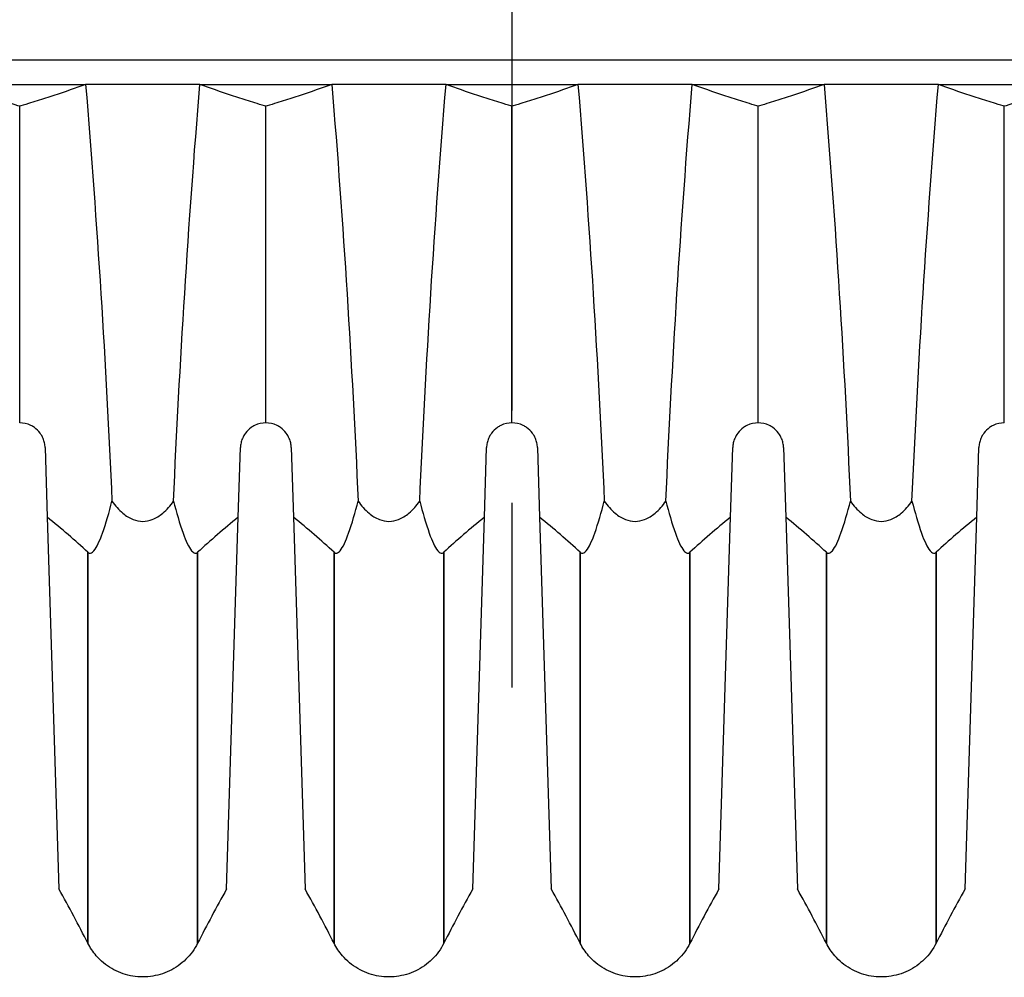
# Model space of a CAD drawing. Header units: millimetres. Extents: x 399 to 6076, y -1991 to 1602.
# Tile 49 of 256: x 4636 to 4652, y -1825 to -1809. Entities that reach past the tile are written whole.
import ezdxf

# ---------------------------------------------------------------- set-up
doc = ezdxf.new("R2010")
doc.units = ezdxf.units.MM
doc.linetypes.add('AM_ISO08W050', pattern=[18, 12, -1.5, 3, -1.5])
for name, color, linetype, lineweight in [('AM_7', 4, 'AM_ISO08W050', 25), ('可見 (ISO)', 7, 'Continuous', 25), ('窄部可見 (ISO)', 7, 'Continuous', 35)]:
    doc.layers.add(name, color=color, linetype=linetype, lineweight=lineweight)

msp = doc.modelspace()

# ---------------------------------------------------------------- linework, layer by layer
at = {"layer": 'AM_7'}
msp.add_line((4644.155, -1731.644), (4644.155, -1821.254), dxfattribs=at)
at = {"layer": '可見 (ISO)'}
for p, q in [((4611.655, -1809.944), (4675.655, -1809.944)), ((4634.776, -1810.344), (4637.227, -1810.344)), ((4639.083, -1810.344), (4637.227, -1810.344)), ((4639.083, -1810.344), (4641.227, -1810.344)), ((4643.083, -1810.344), (4641.227, -1810.344)), ((4643.083, -1810.344), (4645.227, -1810.344)), ((4647.083, -1810.344), (4645.227, -1810.344)), ((4647.083, -1810.344), (4649.227, -1810.344)), ((4651.083, -1810.344), (4649.227, -1810.344)), ((4651.083, -1810.344), (4653.534, -1810.344)), ((4636.155, -1815.844), (4636.155, -1810.7)), ((4640.155, -1815.844), (4640.155, -1810.7)), ((4644.155, -1815.844), (4644.155, -1810.7)), ((4648.155, -1815.844), (4648.155, -1810.7)), ((4652.155, -1815.844), (4652.155, -1810.7)), ((4636.568, -1816.244), (4636.603, -1817.378)), ((4639.707, -1817.378), (4639.742, -1816.244)), ((4640.568, -1816.244), (4640.603, -1817.378)), ((4643.707, -1817.378), (4643.742, -1816.244)), ((4644.568, -1816.244), (4644.603, -1817.378)), ((4647.707, -1817.378), (4647.742, -1816.244)), ((4648.568, -1816.244), (4648.603, -1817.378)), ((4651.707, -1817.378), (4651.742, -1816.244)), ((4636.603, -1817.378), (4636.793, -1823.418)), ((4639.517, -1823.418), (4639.707, -1817.378)), ((4640.603, -1817.378), (4640.793, -1823.418)), ((4643.517, -1823.418), (4643.707, -1817.378)), ((4644.603, -1817.378), (4644.793, -1823.418)), ((4647.517, -1823.418), (4647.707, -1817.378)), ((4648.603, -1817.378), (4648.793, -1823.418)), ((4651.517, -1823.418), (4651.707, -1817.378))]:
    msp.add_line(p, q, dxfattribs=at)
for centre, major_axis, start_param, end_param in [((4614.941, -1821.056), (24.962, -2.231), 0.503, 0.558808), ((4661.369, -1821.056), (24.962, 2.231), 2.582784, 2.638593), ((4618.941, -1821.056), (24.962, -2.231), 0.503, 0.558808), ((4665.369, -1821.056), (24.962, 2.231), 2.582784, 2.638593), ((4622.941, -1821.056), (24.962, -2.231), 0.503, 0.558808), ((4669.369, -1821.056), (24.962, 2.231), 2.582784, 2.638593), ((4626.941, -1821.056), (24.962, -2.231), 0.503, 0.558808), ((4673.369, -1821.056), (24.962, 2.231), 2.582784, 2.638593)]:
    msp.add_ellipse(centre, major_axis=major_axis, ratio=0.420915, start_param=start_param, end_param=end_param, dxfattribs=at)
for points, knots in [([(4636.155, -1810.7), (4636.093, -1810.681), (4635.883, -1810.618), (4635.513, -1810.497), (4635.362, -1810.445), (4635.216, -1810.393)], [0.000001, 0.000001, 0.000001, 0.000001, 0.0373403, 0.0373403, 0.06476276, 0.06476276, 0.06476276, 0.06476276]), ([(4637.227, -1810.344), (4637.063, -1810.405), (4636.891, -1810.465), (4636.623, -1810.554), (4636.531, -1810.584), (4636.392, -1810.628), (4636.345, -1810.642), (4636.251, -1810.671), (4636.165, -1810.697), (4636.155, -1810.7)], [0.000001, 0.000001, 0.000001, 0.000001, 0.1158103, 0.1158103, 0.1736801, 0.1736801, 0.2025589, 0.2025589, 0.2315337, 0.2315337, 0.2315337, 0.2315337]), ([(4637.227, -1810.344), (4637.321, -1811.48), (4637.403, -1812.615), (4637.545, -1814.875), (4637.605, -1816), (4637.655, -1817.118)], [0.000001, 0.000001, 0.000001, 0.000001, 0.3426564, 0.3426564, 0.6852179, 0.6852179, 0.6852179, 0.6852179]), ([(4638.655, -1817.118), (4638.705, -1816), (4638.765, -1814.874), (4638.907, -1812.614), (4638.989, -1811.48), (4639.083, -1810.344)], [0.000001, 0.000001, 0.000001, 0.000001, 0.3426188, 0.3426188, 0.6852542, 0.6852542, 0.6852542, 0.6852542]), ([(4640.155, -1810.7), (4640.145, -1810.697), (4640.06, -1810.671), (4639.965, -1810.642), (4639.918, -1810.628), (4639.779, -1810.584), (4639.688, -1810.554), (4639.419, -1810.465), (4639.247, -1810.405), (4639.083, -1810.344)], [0.000001, 0.000001, 0.000001, 0.000001, 0.00576801, 0.00576801, 0.01151589, 0.01151589, 0.02303401, 0.02303401, 0.04608415, 0.04608415, 0.04608415, 0.04608415]), ([(4641.227, -1810.344), (4641.063, -1810.405), (4640.891, -1810.465), (4640.623, -1810.554), (4640.531, -1810.584), (4640.392, -1810.628), (4640.345, -1810.642), (4640.251, -1810.671), (4640.165, -1810.697), (4640.155, -1810.7)], [0.000001, 0.000001, 0.000001, 0.000001, 0.1158103, 0.1158103, 0.1736801, 0.1736801, 0.2025589, 0.2025589, 0.2315337, 0.2315337, 0.2315337, 0.2315337]), ([(4641.227, -1810.344), (4641.321, -1811.48), (4641.403, -1812.615), (4641.545, -1814.875), (4641.605, -1816), (4641.655, -1817.118)], [0.000001, 0.000001, 0.000001, 0.000001, 0.3426564, 0.3426564, 0.6852179, 0.6852179, 0.6852179, 0.6852179]), ([(4642.655, -1817.118), (4642.705, -1816), (4642.765, -1814.874), (4642.907, -1812.614), (4642.989, -1811.48), (4643.083, -1810.344)], [0.000001, 0.000001, 0.000001, 0.000001, 0.3426188, 0.3426188, 0.6852542, 0.6852542, 0.6852542, 0.6852542]), ([(4644.155, -1810.7), (4644.145, -1810.697), (4644.06, -1810.671), (4643.965, -1810.642), (4643.918, -1810.628), (4643.779, -1810.584), (4643.688, -1810.554), (4643.419, -1810.465), (4643.247, -1810.405), (4643.083, -1810.344)], [0.000001, 0.000001, 0.000001, 0.000001, 0.00576801, 0.00576801, 0.01151589, 0.01151589, 0.02303402, 0.02303402, 0.04608415, 0.04608415, 0.04608415, 0.04608415]), ([(4645.227, -1810.344), (4645.063, -1810.405), (4644.891, -1810.465), (4644.623, -1810.554), (4644.531, -1810.584), (4644.392, -1810.628), (4644.345, -1810.642), (4644.251, -1810.671), (4644.165, -1810.697), (4644.155, -1810.7)], [0.000001, 0.000001, 0.000001, 0.000001, 0.1158104, 0.1158104, 0.1736801, 0.1736801, 0.2025589, 0.2025589, 0.2315337, 0.2315337, 0.2315337, 0.2315337]), ([(4645.227, -1810.344), (4645.321, -1811.48), (4645.403, -1812.615), (4645.545, -1814.875), (4645.605, -1816), (4645.655, -1817.118)], [0.000001, 0.000001, 0.000001, 0.000001, 0.3426565, 0.3426565, 0.6852179, 0.6852179, 0.6852179, 0.6852179]), ([(4646.655, -1817.118), (4646.705, -1816), (4646.765, -1814.874), (4646.907, -1812.614), (4646.989, -1811.48), (4647.083, -1810.344)], [0.000001, 0.000001, 0.000001, 0.000001, 0.3426188, 0.3426188, 0.6852542, 0.6852542, 0.6852542, 0.6852542]), ([(4648.155, -1810.7), (4648.145, -1810.697), (4648.06, -1810.671), (4647.965, -1810.642), (4647.918, -1810.628), (4647.779, -1810.584), (4647.688, -1810.554), (4647.419, -1810.465), (4647.247, -1810.405), (4647.083, -1810.344)], [0.000001, 0.000001, 0.000001, 0.000001, 0.00576801, 0.00576801, 0.01151589, 0.01151589, 0.02303402, 0.02303402, 0.04608415, 0.04608415, 0.04608415, 0.04608415]), ([(4649.227, -1810.344), (4649.063, -1810.405), (4648.891, -1810.465), (4648.623, -1810.554), (4648.531, -1810.584), (4648.392, -1810.628), (4648.345, -1810.642), (4648.251, -1810.671), (4648.165, -1810.697), (4648.155, -1810.7)], [0.000001, 0.000001, 0.000001, 0.000001, 0.1158104, 0.1158104, 0.1736801, 0.1736801, 0.2025589, 0.2025589, 0.2315337, 0.2315337, 0.2315337, 0.2315337]), ([(4649.227, -1810.344), (4649.321, -1811.48), (4649.403, -1812.615), (4649.545, -1814.875), (4649.605, -1816), (4649.655, -1817.118)], [0.000001, 0.000001, 0.000001, 0.000001, 0.3426565, 0.3426565, 0.6852179, 0.6852179, 0.6852179, 0.6852179]), ([(4650.655, -1817.118), (4650.705, -1816), (4650.765, -1814.874), (4650.907, -1812.614), (4650.989, -1811.48), (4651.083, -1810.344)], [0.000001, 0.000001, 0.000001, 0.000001, 0.3426188, 0.3426188, 0.6852542, 0.6852542, 0.6852542, 0.6852542]), ([(4652.155, -1810.7), (4652.145, -1810.697), (4652.06, -1810.671), (4651.965, -1810.642), (4651.918, -1810.628), (4651.779, -1810.584), (4651.688, -1810.554), (4651.419, -1810.465), (4651.247, -1810.405), (4651.083, -1810.344)], [0.000001, 0.000001, 0.000001, 0.000001, 0.00576801, 0.00576801, 0.01151589, 0.01151589, 0.02303402, 0.02303402, 0.04608415, 0.04608415, 0.04608415, 0.04608415]), ([(4653.094, -1810.393), (4652.948, -1810.445), (4652.797, -1810.497), (4652.427, -1810.618), (4652.217, -1810.681), (4652.155, -1810.7)], [0.000001, 0.000001, 0.000001, 0.000001, 0.1003793, 0.1003793, 0.2370577, 0.2370577, 0.2370577, 0.2370577]), ([(4636.568, -1816.244), (4636.567, -1816.22), (4636.564, -1816.195), (4636.553, -1816.146), (4636.546, -1816.122), (4636.522, -1816.065), (4636.505, -1816.036), (4636.46, -1815.976), (4636.429, -1815.945), (4636.375, -1815.907), (4636.357, -1815.896), (4636.278, -1815.857), (4636.215, -1815.844), (4636.155, -1815.844)], [-0.1004113, -0.1004113, -0.1004113, -0.1004113, -0.0910518, -0.0910518, -0.0813066, -0.0813066, -0.0662747, -0.0662747, -0.0452497, -0.0452497, -0.0347369, -0.0347369, -0.000001, -0.000001, -0.000001, -0.000001]), ([(4640.155, -1815.844), (4640.095, -1815.844), (4640.032, -1815.857), (4639.953, -1815.896), (4639.935, -1815.907), (4639.881, -1815.945), (4639.85, -1815.976), (4639.805, -1816.036), (4639.788, -1816.065), (4639.764, -1816.122), (4639.757, -1816.146), (4639.746, -1816.195), (4639.743, -1816.22), (4639.742, -1816.244)], [-0.08024384, -0.08024384, -0.08024384, -0.08024384, -0.05244875, -0.05244875, -0.04403813, -0.04403813, -0.02725332, -0.02725332, -0.01524627, -0.01524627, -0.00747113, -0.00747113, -0.000001, -0.000001, -0.000001, -0.000001]), ([(4640.568, -1816.244), (4640.567, -1816.22), (4640.564, -1816.195), (4640.553, -1816.146), (4640.546, -1816.122), (4640.522, -1816.065), (4640.505, -1816.036), (4640.46, -1815.976), (4640.429, -1815.945), (4640.375, -1815.907), (4640.357, -1815.896), (4640.278, -1815.857), (4640.215, -1815.844), (4640.155, -1815.844)], [-0.1004113, -0.1004113, -0.1004113, -0.1004113, -0.0910518, -0.0910518, -0.0813066, -0.0813066, -0.0662747, -0.0662747, -0.0452497, -0.0452497, -0.0347369, -0.0347369, -0.000001, -0.000001, -0.000001, -0.000001]), ([(4644.155, -1815.844), (4644.095, -1815.844), (4644.032, -1815.857), (4643.953, -1815.896), (4643.935, -1815.907), (4643.881, -1815.945), (4643.85, -1815.976), (4643.805, -1816.036), (4643.788, -1816.065), (4643.764, -1816.122), (4643.757, -1816.146), (4643.746, -1816.195), (4643.743, -1816.22), (4643.742, -1816.244)], [-0.08024384, -0.08024384, -0.08024384, -0.08024384, -0.05244875, -0.05244875, -0.04403813, -0.04403813, -0.02725332, -0.02725332, -0.01524627, -0.01524627, -0.00747113, -0.00747113, -0.000001, -0.000001, -0.000001, -0.000001]), ([(4644.568, -1816.244), (4644.567, -1816.22), (4644.564, -1816.195), (4644.553, -1816.146), (4644.546, -1816.122), (4644.522, -1816.065), (4644.505, -1816.036), (4644.46, -1815.976), (4644.429, -1815.945), (4644.375, -1815.907), (4644.357, -1815.896), (4644.278, -1815.857), (4644.215, -1815.844), (4644.155, -1815.844)], [-0.1004113, -0.1004113, -0.1004113, -0.1004113, -0.0910518, -0.0910518, -0.0813066, -0.0813066, -0.0662747, -0.0662747, -0.0452497, -0.0452497, -0.0347369, -0.0347369, -0.000001, -0.000001, -0.000001, -0.000001]), ([(4648.155, -1815.844), (4648.095, -1815.844), (4648.032, -1815.857), (4647.953, -1815.896), (4647.935, -1815.907), (4647.881, -1815.945), (4647.85, -1815.976), (4647.805, -1816.036), (4647.788, -1816.065), (4647.764, -1816.122), (4647.757, -1816.146), (4647.746, -1816.195), (4647.743, -1816.22), (4647.742, -1816.244)], [-0.08024384, -0.08024384, -0.08024384, -0.08024384, -0.05244875, -0.05244875, -0.04403813, -0.04403813, -0.02725332, -0.02725332, -0.01524627, -0.01524627, -0.00747113, -0.00747113, -0.000001, -0.000001, -0.000001, -0.000001]), ([(4648.568, -1816.244), (4648.567, -1816.22), (4648.564, -1816.195), (4648.553, -1816.146), (4648.546, -1816.122), (4648.522, -1816.065), (4648.505, -1816.036), (4648.46, -1815.976), (4648.429, -1815.945), (4648.375, -1815.907), (4648.357, -1815.896), (4648.278, -1815.857), (4648.215, -1815.844), (4648.155, -1815.844)], [-0.1004113, -0.1004113, -0.1004113, -0.1004113, -0.0910518, -0.0910518, -0.0813066, -0.0813066, -0.0662747, -0.0662747, -0.0452497, -0.0452497, -0.0347369, -0.0347369, -0.000001, -0.000001, -0.000001, -0.000001]), ([(4652.155, -1815.844), (4652.095, -1815.844), (4652.032, -1815.857), (4651.953, -1815.896), (4651.935, -1815.907), (4651.881, -1815.945), (4651.85, -1815.976), (4651.805, -1816.036), (4651.788, -1816.065), (4651.764, -1816.122), (4651.757, -1816.146), (4651.746, -1816.195), (4651.743, -1816.22), (4651.742, -1816.244)], [-0.08024384, -0.08024384, -0.08024384, -0.08024384, -0.05244875, -0.05244875, -0.04403813, -0.04403813, -0.02725332, -0.02725332, -0.01524627, -0.01524627, -0.00747113, -0.00747113, -0.000001, -0.000001, -0.000001, -0.000001]), ([(4637.263, -1817.946), (4637.27, -1817.953), (4637.277, -1817.957), (4637.292, -1817.962), (4637.3, -1817.962), (4637.327, -1817.956), (4637.346, -1817.94), (4637.409, -1817.866), (4637.455, -1817.761), (4637.556, -1817.48), (4637.61, -1817.292), (4637.655, -1817.118)], [0, 0, 0, 0, 0.0047033, 0.0047033, 0.0100954, 0.0100954, 0.0241002, 0.0241002, 0.0656763, 0.0656763, 0.1177835, 0.1177835, 0.1177835, 0.1177835]), ([(4637.655, -1817.118), (4637.706, -1817.189), (4637.765, -1817.257), (4637.882, -1817.355), (4637.939, -1817.391), (4638.05, -1817.433), (4638.102, -1817.444), (4638.209, -1817.444), (4638.261, -1817.433), (4638.372, -1817.39), (4638.429, -1817.354), (4638.546, -1817.256), (4638.605, -1817.188), (4638.655, -1817.118)], [-0.1247328, -0.1247328, -0.1247328, -0.1247328, -0.0982905, -0.0982905, -0.0783586, -0.0783586, -0.0623217, -0.0623217, -0.0462805, -0.0462805, -0.0263056, -0.0263056, -0.000001, -0.000001, -0.000001, -0.000001]), ([(4638.655, -1817.118), (4638.701, -1817.292), (4638.755, -1817.481), (4638.855, -1817.761), (4638.901, -1817.866), (4638.964, -1817.94), (4638.983, -1817.956), (4639.01, -1817.962), (4639.018, -1817.962), (4639.033, -1817.957), (4639.04, -1817.953), (4639.047, -1817.946)], [0.000001, 0.000001, 0.000001, 0.000001, 0.0714922, 0.0714922, 0.1278125, 0.1278125, 0.1466939, 0.1466939, 0.1539664, 0.1539664, 0.1603115, 0.1603115, 0.1603115, 0.1603115]), ([(4641.263, -1817.946), (4641.27, -1817.953), (4641.277, -1817.957), (4641.292, -1817.962), (4641.3, -1817.962), (4641.327, -1817.956), (4641.346, -1817.94), (4641.409, -1817.866), (4641.455, -1817.761), (4641.556, -1817.48), (4641.61, -1817.292), (4641.655, -1817.118)], [0, 0, 0, 0, 0.0047033, 0.0047033, 0.0100954, 0.0100954, 0.0241002, 0.0241002, 0.0656763, 0.0656763, 0.1177835, 0.1177835, 0.1177835, 0.1177835]), ([(4641.655, -1817.118), (4641.706, -1817.189), (4641.765, -1817.257), (4641.882, -1817.355), (4641.939, -1817.391), (4642.05, -1817.433), (4642.102, -1817.444), (4642.209, -1817.444), (4642.261, -1817.433), (4642.372, -1817.39), (4642.429, -1817.354), (4642.546, -1817.256), (4642.605, -1817.188), (4642.655, -1817.118)], [-0.1247328, -0.1247328, -0.1247328, -0.1247328, -0.0982905, -0.0982905, -0.0783586, -0.0783586, -0.0623217, -0.0623217, -0.0462805, -0.0462805, -0.0263056, -0.0263056, -0.000001, -0.000001, -0.000001, -0.000001]), ([(4642.655, -1817.118), (4642.701, -1817.292), (4642.755, -1817.481), (4642.855, -1817.761), (4642.901, -1817.866), (4642.964, -1817.94), (4642.983, -1817.956), (4643.01, -1817.962), (4643.018, -1817.962), (4643.033, -1817.957), (4643.04, -1817.953), (4643.047, -1817.946)], [0.000001, 0.000001, 0.000001, 0.000001, 0.0714922, 0.0714922, 0.1278125, 0.1278125, 0.1466939, 0.1466939, 0.1539664, 0.1539664, 0.1603115, 0.1603115, 0.1603115, 0.1603115]), ([(4645.263, -1817.946), (4645.27, -1817.953), (4645.277, -1817.957), (4645.292, -1817.962), (4645.3, -1817.962), (4645.327, -1817.956), (4645.346, -1817.94), (4645.41, -1817.866), (4645.455, -1817.761), (4645.556, -1817.48), (4645.61, -1817.292), (4645.655, -1817.118)], [0, 0, 0, 0, 0.0047042, 0.0047042, 0.0100974, 0.0100974, 0.0241052, 0.0241052, 0.0657013, 0.0657013, 0.1178924, 0.1178924, 0.1178924, 0.1178924]), ([(4645.655, -1817.118), (4645.706, -1817.189), (4645.765, -1817.257), (4645.882, -1817.355), (4645.939, -1817.391), (4646.05, -1817.433), (4646.102, -1817.444), (4646.209, -1817.444), (4646.261, -1817.433), (4646.372, -1817.39), (4646.429, -1817.354), (4646.546, -1817.256), (4646.605, -1817.188), (4646.655, -1817.118)], [-0.1247327, -0.1247327, -0.1247327, -0.1247327, -0.0982902, -0.0982902, -0.0783586, -0.0783586, -0.0623217, -0.0623217, -0.0462805, -0.0462805, -0.0263058, -0.0263058, -0.000001, -0.000001, -0.000001, -0.000001]), ([(4646.655, -1817.118), (4646.701, -1817.292), (4646.755, -1817.481), (4646.855, -1817.761), (4646.901, -1817.866), (4646.964, -1817.94), (4646.983, -1817.956), (4647.01, -1817.962), (4647.018, -1817.962), (4647.033, -1817.957), (4647.04, -1817.953), (4647.047, -1817.946)], [0.000001, 0.000001, 0.000001, 0.000001, 0.0714924, 0.0714924, 0.1277503, 0.1277503, 0.146606, 0.146606, 0.1538685, 0.1538685, 0.1602048, 0.1602048, 0.1602048, 0.1602048]), ([(4649.263, -1817.946), (4649.27, -1817.953), (4649.277, -1817.957), (4649.292, -1817.962), (4649.3, -1817.962), (4649.327, -1817.956), (4649.346, -1817.94), (4649.41, -1817.866), (4649.455, -1817.761), (4649.556, -1817.48), (4649.61, -1817.292), (4649.655, -1817.118)], [0, 0, 0, 0, 0.0047042, 0.0047042, 0.0100974, 0.0100974, 0.0241052, 0.0241052, 0.0657013, 0.0657013, 0.1178924, 0.1178924, 0.1178924, 0.1178924]), ([(4649.655, -1817.118), (4649.706, -1817.189), (4649.765, -1817.257), (4649.882, -1817.355), (4649.939, -1817.391), (4650.05, -1817.433), (4650.102, -1817.444), (4650.209, -1817.444), (4650.261, -1817.433), (4650.372, -1817.39), (4650.429, -1817.354), (4650.546, -1817.256), (4650.605, -1817.188), (4650.655, -1817.118)], [-0.1247327, -0.1247327, -0.1247327, -0.1247327, -0.0982902, -0.0982902, -0.0783586, -0.0783586, -0.0623217, -0.0623217, -0.0462805, -0.0462805, -0.0263058, -0.0263058, -0.000001, -0.000001, -0.000001, -0.000001]), ([(4650.655, -1817.118), (4650.701, -1817.292), (4650.755, -1817.481), (4650.855, -1817.761), (4650.901, -1817.866), (4650.964, -1817.94), (4650.983, -1817.956), (4651.01, -1817.962), (4651.018, -1817.962), (4651.033, -1817.957), (4651.04, -1817.953), (4651.047, -1817.946)], [0.000001, 0.000001, 0.000001, 0.000001, 0.0714924, 0.0714924, 0.1277503, 0.1277503, 0.146606, 0.146606, 0.1538685, 0.1538685, 0.1602048, 0.1602048, 0.1602048, 0.1602048]), ([(4639.047, -1824.3), (4638.998, -1824.396), (4638.933, -1824.485), (4638.779, -1824.636), (4638.688, -1824.7), (4638.493, -1824.795), (4638.386, -1824.826), (4638.171, -1824.853), (4638.06, -1824.848), (4637.847, -1824.805), (4637.744, -1824.765), (4637.557, -1824.656), (4637.471, -1824.585), (4637.346, -1824.441), (4637.3, -1824.372), (4637.263, -1824.3)], [0, 0, 0, 0, 0.0323105, 0.0323105, 0.0648229, 0.0648229, 0.097328, 0.097328, 0.1298334, 0.1298334, 0.1623388, 0.1623388, 0.1948441, 0.1948441, 0.2193183, 0.2193183, 0.2193183, 0.2193183]), ([(4643.047, -1824.3), (4642.998, -1824.396), (4642.933, -1824.485), (4642.779, -1824.636), (4642.688, -1824.7), (4642.493, -1824.795), (4642.386, -1824.826), (4642.171, -1824.853), (4642.06, -1824.848), (4641.847, -1824.805), (4641.744, -1824.765), (4641.557, -1824.656), (4641.471, -1824.585), (4641.346, -1824.441), (4641.3, -1824.372), (4641.263, -1824.3)], [0, 0, 0, 0, 0.0323105, 0.0323105, 0.0648229, 0.0648229, 0.097328, 0.097328, 0.1298334, 0.1298334, 0.1623388, 0.1623388, 0.1948441, 0.1948441, 0.2193183, 0.2193183, 0.2193183, 0.2193183]), ([(4647.047, -1824.3), (4646.998, -1824.396), (4646.933, -1824.485), (4646.779, -1824.636), (4646.688, -1824.7), (4646.493, -1824.795), (4646.386, -1824.826), (4646.171, -1824.853), (4646.06, -1824.848), (4645.847, -1824.805), (4645.744, -1824.765), (4645.557, -1824.656), (4645.471, -1824.585), (4645.346, -1824.441), (4645.3, -1824.372), (4645.263, -1824.3)], [0, 0, 0, 0, 0.0323105, 0.0323105, 0.0648229, 0.0648229, 0.097328, 0.097328, 0.1298334, 0.1298334, 0.1623388, 0.1623388, 0.1948441, 0.1948441, 0.2193183, 0.2193183, 0.2193183, 0.2193183]), ([(4651.047, -1824.3), (4650.998, -1824.396), (4650.933, -1824.485), (4650.779, -1824.636), (4650.688, -1824.7), (4650.493, -1824.795), (4650.386, -1824.826), (4650.171, -1824.853), (4650.06, -1824.848), (4649.847, -1824.805), (4649.744, -1824.765), (4649.557, -1824.656), (4649.471, -1824.585), (4649.346, -1824.441), (4649.3, -1824.372), (4649.263, -1824.3)], [0, 0, 0, 0, 0.0323105, 0.0323105, 0.0648229, 0.0648229, 0.097328, 0.097328, 0.1298334, 0.1298334, 0.1623388, 0.1623388, 0.1948441, 0.1948441, 0.2193183, 0.2193183, 0.2193183, 0.2193183])]:
    msp.add_open_spline(points, degree=3, knots=knots, dxfattribs=at)
for points in [[(4637.263, -1824.3), (4637.113, -1824.003), (4636.956, -1823.709), (4636.793, -1823.418)], [(4639.517, -1823.418), (4639.354, -1823.709), (4639.197, -1824.003), (4639.047, -1824.3)], [(4641.263, -1824.3), (4641.113, -1824.003), (4640.956, -1823.709), (4640.793, -1823.418)], [(4643.517, -1823.418), (4643.354, -1823.709), (4643.197, -1824.003), (4643.047, -1824.3)], [(4645.263, -1824.3), (4645.113, -1824.003), (4644.956, -1823.709), (4644.793, -1823.418)], [(4647.517, -1823.418), (4647.354, -1823.709), (4647.197, -1824.003), (4647.047, -1824.3)], [(4649.263, -1824.3), (4649.113, -1824.003), (4648.956, -1823.709), (4648.793, -1823.418)], [(4651.517, -1823.418), (4651.354, -1823.709), (4651.197, -1824.003), (4651.047, -1824.3)], [(4637.263, -1824.3), (4637.263, -1824.3), (4637.263, -1824.3), (4637.263, -1824.3)], [(4641.263, -1824.3), (4641.263, -1824.3), (4641.263, -1824.3), (4641.263, -1824.3)], [(4647.047, -1824.3), (4647.047, -1824.3), (4647.047, -1824.3), (4647.047, -1824.3)], [(4651.047, -1824.3), (4651.047, -1824.3), (4651.047, -1824.3), (4651.047, -1824.3)]]:
    msp.add_open_spline(points, degree=3, dxfattribs=at)
at = {"layer": '窄部可見 (ISO)'}
for points, knots in [([(4637.263, -1824.3), (4637.263, -1824.3), (4637.263, -1824.3), (4637.263, -1824.3), (4637.263, -1824.299), (4637.263, -1824.157), (4637.263, -1823.874), (4637.263, -1823.845), (4637.263, -1823.815), (4637.263, -1823.783), (4637.263, -1823.697), (4637.263, -1823.6), (4637.263, -1823.494), (4637.263, -1823.447), (4637.263, -1823.397), (4637.263, -1823.346), (4637.263, -1823.282), (4637.263, -1823.215), (4637.263, -1823.145), (4637.263, -1822.987), (4637.263, -1822.813), (4637.263, -1822.624), (4637.263, -1822.512), (4637.263, -1822.395), (4637.263, -1822.271), (4637.263, -1822.106), (4637.263, -1821.931), (4637.263, -1821.746), (4637.263, -1821.734), (4637.263, -1821.722), (4637.263, -1821.71), (4637.263, -1821.541), (4637.263, -1821.364), (4637.263, -1821.18), (4637.263, -1821.174), (4637.263, -1821.168), (4637.263, -1821.163), (4637.263, -1820.985), (4637.263, -1820.8), (4637.263, -1820.61), (4637.263, -1820.367), (4637.263, -1820.114), (4637.263, -1819.851), (4637.263, -1819.383), (4637.263, -1818.885), (4637.263, -1818.355), (4637.263, -1818.221), (4637.263, -1818.085), (4637.263, -1817.946)], [0.0148453, 0.0148453, 0.0148453, 0.0148453, 0.01485383, 0.01485383, 0.01485383, 0.01856729, 0.01856729, 0.01856729, 0.01894322, 0.01894322, 0.01894322, 0.01996828, 0.01996828, 0.01996828, 0.02042402, 0.02042402, 0.02042402, 0.02099352, 0.02099352, 0.02099352, 0.02228075, 0.02228075, 0.02228075, 0.02304447, 0.02304447, 0.02304447, 0.02406981, 0.02406981, 0.02406981, 0.02413748, 0.02413748, 0.02413748, 0.02506585, 0.02506585, 0.02506585, 0.02509499, 0.02509499, 0.02509499, 0.02599421, 0.02599421, 0.02599421, 0.02714365, 0.02714365, 0.02714365, 0.02918962, 0.02918962, 0.02918962, 0.02970767, 0.02970767, 0.02970767, 0.02970767]), ([(4639.047, -1817.946), (4639.047, -1818.085), (4639.047, -1818.221), (4639.047, -1818.355), (4639.047, -1818.885), (4639.047, -1819.383), (4639.047, -1819.851), (4639.047, -1820.114), (4639.047, -1820.367), (4639.047, -1820.61), (4639.047, -1820.8), (4639.047, -1820.985), (4639.047, -1821.163), (4639.047, -1821.168), (4639.047, -1821.174), (4639.047, -1821.18), (4639.047, -1821.364), (4639.047, -1821.541), (4639.047, -1821.71), (4639.047, -1821.722), (4639.047, -1821.734), (4639.047, -1821.746), (4639.047, -1821.931), (4639.047, -1822.106), (4639.047, -1822.271), (4639.047, -1822.395), (4639.047, -1822.512), (4639.047, -1822.624), (4639.047, -1822.813), (4639.047, -1822.987), (4639.047, -1823.145), (4639.047, -1823.215), (4639.047, -1823.282), (4639.047, -1823.346), (4639.047, -1823.397), (4639.047, -1823.447), (4639.047, -1823.494), (4639.047, -1823.6), (4639.047, -1823.697), (4639.047, -1823.783), (4639.047, -1823.815), (4639.047, -1823.845), (4639.047, -1823.874), (4639.047, -1824.157), (4639.047, -1824.299), (4639.047, -1824.3), (4639.047, -1824.3), (4639.047, -1824.3), (4639.047, -1824.3)], [0, 0, 0, 0, 0.00051308, 0.00051308, 0.00051308, 0.0025394, 0.0025394, 0.0025394, 0.00367781, 0.00367781, 0.00367781, 0.0045684, 0.0045684, 0.0045684, 0.00459726, 0.00459726, 0.00459726, 0.00551672, 0.00551672, 0.00551672, 0.00558374, 0.00558374, 0.00558374, 0.00659923, 0.00659923, 0.00659923, 0.00735562, 0.00735562, 0.00735562, 0.0086305, 0.0086305, 0.0086305, 0.00919453, 0.00919453, 0.00919453, 0.0096459, 0.0096459, 0.0096459, 0.01066112, 0.01066112, 0.01066112, 0.01103343, 0.01103343, 0.01103343, 0.01471124, 0.01471124, 0.01471124, 0.0147197, 0.0147197, 0.0147197, 0.0147197]), ([(4641.263, -1824.3), (4641.263, -1824.3), (4641.263, -1824.3), (4641.263, -1824.3), (4641.263, -1824.299), (4641.263, -1824.157), (4641.263, -1823.874), (4641.263, -1823.845), (4641.263, -1823.815), (4641.263, -1823.783), (4641.263, -1823.697), (4641.263, -1823.6), (4641.263, -1823.494), (4641.263, -1823.447), (4641.263, -1823.397), (4641.263, -1823.346), (4641.263, -1823.282), (4641.263, -1823.215), (4641.263, -1823.145), (4641.263, -1822.987), (4641.263, -1822.813), (4641.263, -1822.624), (4641.263, -1822.512), (4641.263, -1822.395), (4641.263, -1822.271), (4641.263, -1822.106), (4641.263, -1821.931), (4641.263, -1821.746), (4641.263, -1821.734), (4641.263, -1821.722), (4641.263, -1821.71), (4641.263, -1821.541), (4641.263, -1821.364), (4641.263, -1821.18), (4641.263, -1821.174), (4641.263, -1821.168), (4641.263, -1821.163), (4641.263, -1820.985), (4641.263, -1820.8), (4641.263, -1820.61), (4641.263, -1820.367), (4641.263, -1820.114), (4641.263, -1819.851), (4641.263, -1819.383), (4641.263, -1818.885), (4641.263, -1818.355), (4641.263, -1818.221), (4641.263, -1818.085), (4641.263, -1817.946)], [0.0148453, 0.0148453, 0.0148453, 0.0148453, 0.01485383, 0.01485383, 0.01485383, 0.01856729, 0.01856729, 0.01856729, 0.01894322, 0.01894322, 0.01894322, 0.01996828, 0.01996828, 0.01996828, 0.02042402, 0.02042402, 0.02042402, 0.02099352, 0.02099352, 0.02099352, 0.02228075, 0.02228075, 0.02228075, 0.02304447, 0.02304447, 0.02304447, 0.02406981, 0.02406981, 0.02406981, 0.02413748, 0.02413748, 0.02413748, 0.02506585, 0.02506585, 0.02506585, 0.02509499, 0.02509499, 0.02509499, 0.02599421, 0.02599421, 0.02599421, 0.02714365, 0.02714365, 0.02714365, 0.02918962, 0.02918962, 0.02918962, 0.02970767, 0.02970767, 0.02970767, 0.02970767]), ([(4643.047, -1817.946), (4643.047, -1818.085), (4643.047, -1818.221), (4643.047, -1818.355), (4643.047, -1818.885), (4643.047, -1819.383), (4643.047, -1819.851), (4643.047, -1820.114), (4643.047, -1820.367), (4643.047, -1820.61), (4643.047, -1820.8), (4643.047, -1820.985), (4643.047, -1821.163), (4643.047, -1821.168), (4643.047, -1821.174), (4643.047, -1821.18), (4643.047, -1821.364), (4643.047, -1821.541), (4643.047, -1821.71), (4643.047, -1821.722), (4643.047, -1821.734), (4643.047, -1821.746), (4643.047, -1821.931), (4643.047, -1822.106), (4643.047, -1822.271), (4643.047, -1822.395), (4643.047, -1822.512), (4643.047, -1822.624), (4643.047, -1822.813), (4643.047, -1822.987), (4643.047, -1823.145), (4643.047, -1823.215), (4643.047, -1823.282), (4643.047, -1823.346), (4643.047, -1823.397), (4643.047, -1823.447), (4643.047, -1823.494), (4643.047, -1823.6), (4643.047, -1823.697), (4643.047, -1823.783), (4643.047, -1823.815), (4643.047, -1823.845), (4643.047, -1823.874), (4643.047, -1824.157), (4643.047, -1824.299), (4643.047, -1824.3), (4643.047, -1824.3), (4643.047, -1824.3), (4643.047, -1824.3)], [0, 0, 0, 0, 0.00051308, 0.00051308, 0.00051308, 0.0025394, 0.0025394, 0.0025394, 0.00367781, 0.00367781, 0.00367781, 0.0045684, 0.0045684, 0.0045684, 0.00459726, 0.00459726, 0.00459726, 0.00551672, 0.00551672, 0.00551672, 0.00558374, 0.00558374, 0.00558374, 0.00659923, 0.00659923, 0.00659923, 0.00735562, 0.00735562, 0.00735562, 0.0086305, 0.0086305, 0.0086305, 0.00919453, 0.00919453, 0.00919453, 0.0096459, 0.0096459, 0.0096459, 0.01066112, 0.01066112, 0.01066112, 0.01103343, 0.01103343, 0.01103343, 0.01471124, 0.01471124, 0.01471124, 0.0147197, 0.0147197, 0.0147197, 0.0147197]), ([(4645.263, -1824.3), (4645.263, -1824.3), (4645.263, -1824.3), (4645.263, -1824.3), (4645.263, -1824.3), (4645.263, -1824.263), (4645.263, -1824.192), (4645.263, -1824.184), (4645.263, -1824.176), (4645.263, -1824.167), (4645.263, -1824.096), (4645.263, -1823.999), (4645.263, -1823.875), (4645.263, -1823.845), (4645.263, -1823.813), (4645.263, -1823.78), (4645.263, -1823.659), (4645.263, -1823.517), (4645.263, -1823.354), (4645.263, -1823.288), (4645.263, -1823.218), (4645.263, -1823.145), (4645.263, -1823.103), (4645.263, -1823.061), (4645.263, -1823.017), (4645.263, -1822.927), (4645.263, -1822.832), (4645.263, -1822.733), (4645.263, -1822.698), (4645.263, -1822.664), (4645.263, -1822.628), (4645.263, -1822.512), (4645.263, -1822.39), (4645.263, -1822.262), (4645.263, -1821.789), (4645.263, -1821.244), (4645.263, -1820.626), (4645.263, -1820.377), (4645.263, -1820.117), (4645.263, -1819.845), (4645.263, -1819.372), (4645.263, -1818.87), (4645.263, -1818.34), (4645.263, -1818.21), (4645.263, -1818.079), (4645.263, -1817.946)], [0.01471976, 0.01471976, 0.01471976, 0.01471976, 0.01472291, 0.01472291, 0.01472291, 0.01655015, 0.01655015, 0.01655015, 0.01675426, 0.01675426, 0.01675426, 0.01838906, 0.01838906, 0.01838906, 0.01878473, 0.01878473, 0.01878473, 0.02022796, 0.02022796, 0.02022796, 0.02081539, 0.02081539, 0.02081539, 0.02114741, 0.02114741, 0.02114741, 0.0218311, 0.0218311, 0.0218311, 0.02206687, 0.02206687, 0.02206687, 0.02284675, 0.02284675, 0.02284675, 0.02574468, 0.02574468, 0.02574468, 0.02690861, 0.02690861, 0.02690861, 0.02892924, 0.02892924, 0.02892924, 0.02942249, 0.02942249, 0.02942249, 0.02942249]), ([(4647.047, -1817.946), (4647.047, -1818.079), (4647.047, -1818.21), (4647.047, -1818.34), (4647.047, -1818.87), (4647.047, -1819.372), (4647.047, -1819.845), (4647.047, -1820.117), (4647.047, -1820.377), (4647.047, -1820.626), (4647.047, -1821.244), (4647.047, -1821.789), (4647.047, -1822.262), (4647.047, -1822.39), (4647.047, -1822.512), (4647.047, -1822.628), (4647.047, -1822.664), (4647.047, -1822.698), (4647.047, -1822.733), (4647.047, -1822.832), (4647.047, -1822.927), (4647.047, -1823.017), (4647.047, -1823.061), (4647.047, -1823.103), (4647.047, -1823.145), (4647.047, -1823.218), (4647.047, -1823.288), (4647.047, -1823.354), (4647.047, -1823.517), (4647.047, -1823.659), (4647.047, -1823.78), (4647.047, -1823.813), (4647.047, -1823.845), (4647.047, -1823.875), (4647.047, -1823.999), (4647.047, -1824.096), (4647.047, -1824.167), (4647.047, -1824.176), (4647.047, -1824.184), (4647.047, -1824.192), (4647.047, -1824.263), (4647.047, -1824.3), (4647.047, -1824.3), (4647.047, -1824.3), (4647.047, -1824.3), (4647.047, -1824.3)], [0, 0, 0, 0, 0.00049803, 0.00049803, 0.00049803, 0.00253825, 0.00253825, 0.00253825, 0.00371346, 0.00371346, 0.00371346, 0.00663948, 0.00663948, 0.00663948, 0.00742692, 0.00742692, 0.00742692, 0.00766497, 0.00766497, 0.00766497, 0.00835528, 0.00835528, 0.00835528, 0.00869052, 0.00869052, 0.00869052, 0.00928365, 0.00928365, 0.00928365, 0.01074087, 0.01074087, 0.01074087, 0.01114038, 0.01114038, 0.01114038, 0.01279102, 0.01279102, 0.01279102, 0.0129971, 0.0129971, 0.0129971, 0.01484206, 0.01484206, 0.01484206, 0.01484523, 0.01484523, 0.01484523, 0.01484523]), ([(4649.263, -1824.3), (4649.263, -1824.3), (4649.263, -1824.3), (4649.263, -1824.3), (4649.263, -1824.3), (4649.263, -1824.263), (4649.263, -1824.192), (4649.263, -1824.184), (4649.263, -1824.176), (4649.263, -1824.167), (4649.263, -1824.096), (4649.263, -1823.999), (4649.263, -1823.875), (4649.263, -1823.845), (4649.263, -1823.813), (4649.263, -1823.78), (4649.263, -1823.659), (4649.263, -1823.517), (4649.263, -1823.354), (4649.263, -1823.288), (4649.263, -1823.218), (4649.263, -1823.145), (4649.263, -1823.103), (4649.263, -1823.061), (4649.263, -1823.017), (4649.263, -1822.927), (4649.263, -1822.832), (4649.263, -1822.733), (4649.263, -1822.698), (4649.263, -1822.664), (4649.263, -1822.628), (4649.263, -1822.512), (4649.263, -1822.39), (4649.263, -1822.262), (4649.263, -1821.789), (4649.263, -1821.244), (4649.263, -1820.626), (4649.263, -1820.377), (4649.263, -1820.117), (4649.263, -1819.845), (4649.263, -1819.372), (4649.263, -1818.87), (4649.263, -1818.34), (4649.263, -1818.21), (4649.263, -1818.079), (4649.263, -1817.946)], [0.01471976, 0.01471976, 0.01471976, 0.01471976, 0.01472291, 0.01472291, 0.01472291, 0.01655015, 0.01655015, 0.01655015, 0.01675426, 0.01675426, 0.01675426, 0.01838906, 0.01838906, 0.01838906, 0.01878473, 0.01878473, 0.01878473, 0.02022796, 0.02022796, 0.02022796, 0.02081539, 0.02081539, 0.02081539, 0.02114741, 0.02114741, 0.02114741, 0.0218311, 0.0218311, 0.0218311, 0.02206687, 0.02206687, 0.02206687, 0.02284675, 0.02284675, 0.02284675, 0.02574468, 0.02574468, 0.02574468, 0.02690861, 0.02690861, 0.02690861, 0.02892924, 0.02892924, 0.02892924, 0.02942249, 0.02942249, 0.02942249, 0.02942249]), ([(4651.047, -1817.946), (4651.047, -1818.079), (4651.047, -1818.21), (4651.047, -1818.34), (4651.047, -1818.87), (4651.047, -1819.372), (4651.047, -1819.845), (4651.047, -1820.117), (4651.047, -1820.377), (4651.047, -1820.626), (4651.047, -1821.244), (4651.047, -1821.789), (4651.047, -1822.262), (4651.047, -1822.39), (4651.047, -1822.512), (4651.047, -1822.628), (4651.047, -1822.664), (4651.047, -1822.698), (4651.047, -1822.733), (4651.047, -1822.832), (4651.047, -1822.927), (4651.047, -1823.017), (4651.047, -1823.061), (4651.047, -1823.103), (4651.047, -1823.145), (4651.047, -1823.218), (4651.047, -1823.288), (4651.047, -1823.354), (4651.047, -1823.517), (4651.047, -1823.659), (4651.047, -1823.78), (4651.047, -1823.813), (4651.047, -1823.845), (4651.047, -1823.875), (4651.047, -1823.999), (4651.047, -1824.096), (4651.047, -1824.167), (4651.047, -1824.176), (4651.047, -1824.184), (4651.047, -1824.192), (4651.047, -1824.263), (4651.047, -1824.3), (4651.047, -1824.3), (4651.047, -1824.3), (4651.047, -1824.3), (4651.047, -1824.3)], [0, 0, 0, 0, 0.00049803, 0.00049803, 0.00049803, 0.00253825, 0.00253825, 0.00253825, 0.00371346, 0.00371346, 0.00371346, 0.00663948, 0.00663948, 0.00663948, 0.00742692, 0.00742692, 0.00742692, 0.00766497, 0.00766497, 0.00766497, 0.00835528, 0.00835528, 0.00835528, 0.00869052, 0.00869052, 0.00869052, 0.00928365, 0.00928365, 0.00928365, 0.01074087, 0.01074087, 0.01074087, 0.01114038, 0.01114038, 0.01114038, 0.01279102, 0.01279102, 0.01279102, 0.0129971, 0.0129971, 0.0129971, 0.01484206, 0.01484206, 0.01484206, 0.01484523, 0.01484523, 0.01484523, 0.01484523])]:
    msp.add_open_spline(points, degree=3, knots=knots, dxfattribs=at)

doc.saveas('drawing.dxf')
